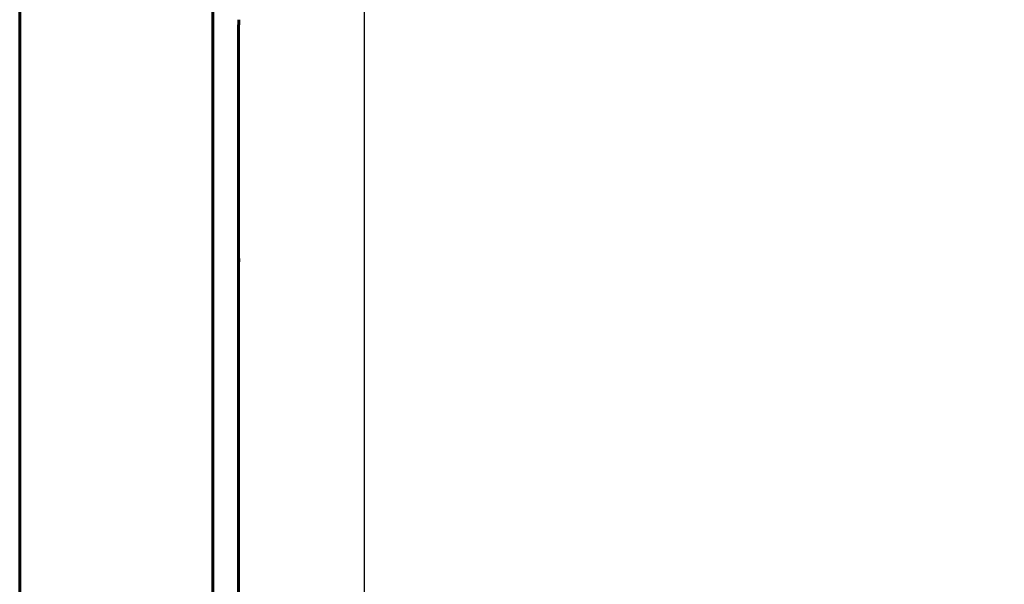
# Model space of a CAD drawing. Header units: millimetres. Extents: x 0 to 594, y 0 to 420.
# Tile 21 of 23: x 346 to 384, y 270 to 292. Entities that reach past the tile are written whole.
import ezdxf

# ---------------------------------------------------------------- set-up
doc = ezdxf.new("R2010")
doc.units = ezdxf.units.MM
doc.linetypes.add('K5LT_BASIC', pattern=[0])
doc.linetypes.add('K5LT_THIN', pattern=[0])
doc.layers.add('Системный слой', color=7, linetype='Continuous')
doc.styles.add('KDIMTEXTSTYLE', font='GOST_AU.SHX', dxfattribs={"width": 0.96, "oblique": 15, "height": 5})
doc.dimstyles.new('KDIMSTYLE (0.50)', dxfattribs={"dimtxt": 5, "dimasz": 1, "dimexe": 2, "dimexo": 0, "dimgap": 1, "dimtad": 1, "dimlfac": 2, "dimtxsty": 'KDIMTEXTSTYLE', "dimsah": 1, "dimcen": 0, "dimdle": 1, "dimadec": 0, "dimazin": 0, "dimtfac": 0.667, "dimtmove": 0, "dimatfit": 3, "dimfxl": 1, "dimtvp": 1, "dimtolj": 1, "dimtzin": 0, "dimarcsym": 0})

# ---------------------------------------------------------------- blocks, each defined once
blk = doc.blocks.new('U2')
at = {"layer": 'Системный слой', "color": 150, "linetype": 'K5LT_BASIC', "lineweight": 60, "true_color": 0x0080ff}
for p, q in [((354.576, 291.544), (354.576, 282.486)), ((354.576, 282.486), (354.576, 236.251))]:
    blk.add_line(p, q, dxfattribs=at)
blk = doc.blocks.new('U3')
at = {"layer": 'Системный слой', "color": 150, "linetype": 'K5LT_BASIC', "lineweight": 60, "true_color": 0x0080ff}
for p, q in [((354.576, 282.606), (354.576, 284.056)), ((354.576, 282.486), (354.576, 282.598))]:
    blk.add_line(p, q, dxfattribs=at)
blk = doc.blocks.new('KDIMARROW_02')
at = {"layer": 'Системный слой'}
blk.add_hatch(color=0, dxfattribs=at).paths.add_polyline_path([(4.5, 0), (5, 0.658), (0, 0), (5, -0.658)])
at = {"layer": 'Системный слой', "color": 0, "linetype": 'K5LT_THIN', "lineweight": 18}
for p, q in [((5, 0.658), (0, 0)), ((4.5, 0), (5, 0.658)), ((0, 0), (-1, 0)), ((0, 0), (5, -0.658)), ((0, 0), (7, 0)), ((5, -0.658), (4.5, 0))]:
    blk.add_line(p, q, dxfattribs=at)
blk = doc.blocks.new('KDIMARROW_01')
at = {"layer": 'Системный слой'}
blk.add_hatch(color=0, dxfattribs=at).paths.add_polyline_path([(-5, -0.658), (0, 0), (-5, 0.658), (-4.5, 0)])
at = {"layer": 'Системный слой', "color": 0, "linetype": 'K5LT_THIN', "lineweight": 18}
for p, q in [((-4.5, 0), (-5, 0.658)), ((-5, 0.658), (0, 0)), ((0, 0), (-5, -0.658)), ((-5, -0.658), (-4.5, 0)), ((0, 0), (-1, 0))]:
    blk.add_line(p, q, dxfattribs=at)

msp = doc.modelspace()

# ---------------------------------------------------------------- linework, layer by layer
at = {"layer": 'Системный слой', "color": 150, "linetype": 'K5LT_BASIC', "lineweight": 60, "true_color": 0x0080ff}
for p, q in [((346.0761, 308.8498), (346.0761, 147.5498)), ((353.5761, 308.3498), (353.5761, 148.0498)), ((354.5761, 291.7441), (354.5761, 291.5443)), ((354.5761, 291.5443), (354.5761, 291.7438)), ((354.5761, 282.4863), (354.5761, 282.3448)), ((354.5761, 282.4863), (354.5761, 282.4863)), ((354.5761, 282.3449), (354.5761, 282.345))]:
    msp.add_line(p, q, dxfattribs=at)

# ---------------------------------------------------------------- block references
at = {"layer": 'Системный слой'}
for name in ['U2', 'U3']:
    msp.add_blockref(name, (0, 0), dxfattribs=at)

# ---------------------------------------------------------------- dimensions: what is measured, and where the dimension line sits
at = {"layer": 'Системный слой', "color": 7}
msp.add_linear_dim(base=(353.5761, 332.5498), p1=(359.4593, 262.9822), p2=(353.5761, 308.3498), location=(372.4626, 332.5498), text='\\H5.0;\\W0.965;\\Q15;\\H5.0;\\W0.965;\\Q15;\\Q15;12\\H0.65x;\\S+1^ -1;\\H1.5x;', dimstyle='KDIMSTYLE (0.50)', override={"dimexo": 0, "dimblk1": 'KDIMARROW_02', "dimblk2": 'KDIMARROW_02', "dimse1": 0, "dimse2": 0, "dimclrt": 7, "dimtolj": 1}, dxfattribs=at).render()
msp.add_linear_dim(base=(382.5497, 318.4498), p1=(407.5497, 142.9498), p2=(405.7997, 318.4498), angle=90, location=(382.5497, 230.6998), text='\\H5.0;\\W0.965;\\Q15;\\H5.0;\\W0.965;\\Q15;\\Q15;В1', dimstyle='KDIMSTYLE (0.50)', override={"dimexo": 0, "dimblk1": 'KDIMARROW_01', "dimblk2": 'KDIMARROW_01', "dimse1": 0, "dimse2": 0, "dimclrt": 7, "dimtolj": 1}, dxfattribs=at).render()

doc.saveas('drawing.dxf')
